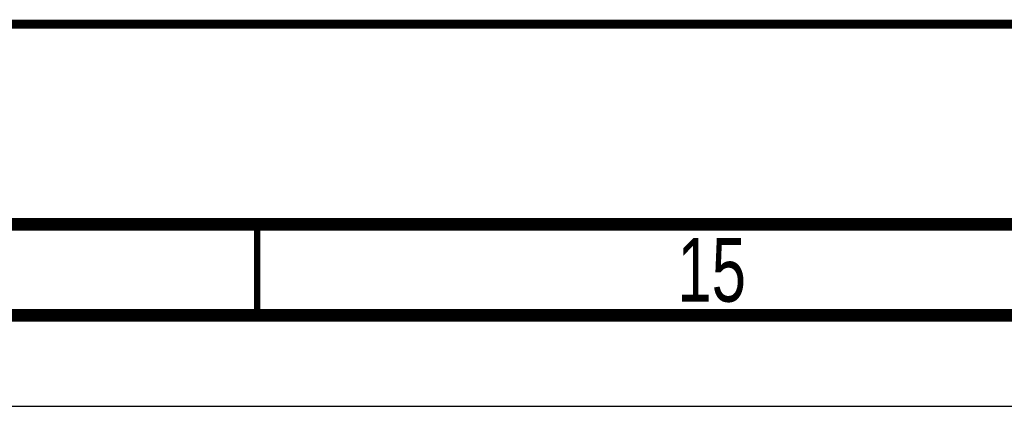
# Paper-space layout 'SUBMITTAL_E3H_2_1' of a CAD drawing. Header units: millimetres. Extents: x 0 to 841, y 0 to 594.
# Tile 30 of 45: x 707 to 762, y 0 to 21. Entities that reach past the tile are written whole.
import ezdxf

# ---------------------------------------------------------------- set-up
doc = ezdxf.new("R2010")
doc.units = ezdxf.units.MM
doc.header["$LTSCALE"] = 46.255
doc.layers.get('0').update_dxf_attribs({"linetype": 'CONTINUOUS'})
doc.styles.get("Standard").update_dxf_attribs({"font": 'txt', "width": 0.725})

psp = doc.layouts.new('SUBMITTAL_E3H_2_1')

# ---------------------------------------------------------------- linework, layer by layer
at = {"color": 7, "linetype": 'CONTINUOUS'}
psp.add_line((0, 0), (841, 0), dxfattribs=at)
psp.add_line((0, 0), (841, 0), dxfattribs=at)
for points, const_width in [([(651, 21), (831, 21)], 0.5), ([(20, 10), (831, 10)], 0.7), ([(720.5, 5), (720.5, 10)], 0.35), ([(15, 5), (836, 5)], 0.7)]:
    psp.add_lwpolyline(points, dxfattribs=dict(at, const_width=const_width))

# ---------------------------------------------------------------- texts
at = {"color": 2, "linetype": 'CONTINUOUS', "insert": (745.5, 9.25), "char_height": 3.5, "width": 5.075, "attachment_point": 2, "line_spacing_factor": 0.9}
psp.add_mtext('15', dxfattribs=at)

doc.saveas('drawing.dxf')
